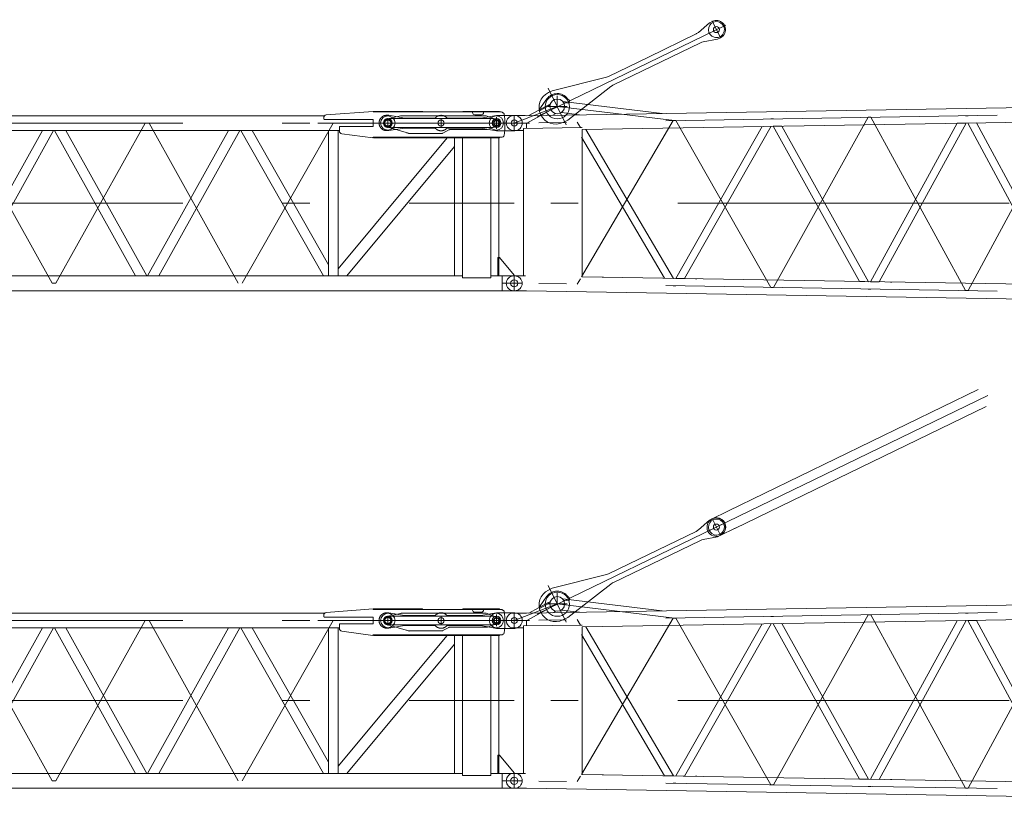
# Model space of a CAD drawing. Extents: x 8365 to 131642, y 1960 to 79602.
# Tile 22 of 121: x 39314 to 48226, y 9524 to 16630. Entities that reach past the tile are written whole.
import ezdxf

# ---------------------------------------------------------------- set-up
doc = ezdxf.new("R2010")
doc.units = 0
doc.header["$LTSCALE"] = 100
doc.header["$MEASUREMENT"] = 0
doc.linetypes.add('CENTER', pattern=[50.5, 30, -9, 2.5, -9])
doc.linetypes.add('HIDDEN', pattern=[12.6, 8.4, -4.2])
doc.layers.add('11', color=7, linetype='Continuous')

# ---------------------------------------------------------------- blocks, each defined once
blk = doc.blocks.new('*G61')
at = {"layer": '11', "color": 7, "linetype": 'Continuous', "lineweight": 9}
for p, q in [((53208.7, 11416.4), (43901.7, 11261.5)), ((44086.1, 11413.7), (44018.2, 11319.9)), ((44291.6, 11397.2), (44272.6, 11415.2)), ((44096.4, 11356.5), (43922.8, 11261.9)), ((44018.2, 11319.9), (44020.6, 11315.5)), ((44025.3, 11306.9), (44113.6, 11355)), ((44090.3, 11353.1), (44117.5, 11368)), ((44113.6, 11355), (44115.3, 11361.7)), ((44115.3, 11361.7), (44117, 11368)), ((44254.1, 11387.2), (44228.6, 11390.3)), ((44236, 11379.5), (44288.7, 11373.2)), ((44254.1, 11387.2), (45130.2, 11282)), ((44288.7, 11373.2), (44291.6, 11397.2)), ((43790.4, 11262.5), (43785.4, 11262.5)), ((43890.8, 11262.5), (43790.4, 11262.5)), ((43878.7, 11262.5), (43872.9, 11262.5)), ((43901.7, 11261.5), (43890.8, 11262.5)), ((44020.6, 11315.5), (44025.3, 11306.9)), ((44139.7, 11265.5), (44166.2, 11279.9)), ((44216.5, 11289.4), (44242, 11286.4)), ((44382.2, 11269.5), (44242, 11286.4)), ((44404.9, 11136.9), (53208.6, 11283.4)), ((43874.5, 11145.7), (44398.9, 11154.1)), ((43874.5, 11127.5), (43874.5, 11145.7)), ((43901.9, 11195), (43901.9, 11146.2)), ((44398.9, 11154.1), (44404.9, 11154.1)), ((45251.9, 9788.9), (46033.6, 11164)), ((46114.9, 11165.3), (45331.7, 9787.6)), ((46133.4, 11165.6), (46212.8, 11167)), ((46916.5, 9761.2), (46133.4, 11165.6)), ((46212.8, 11167), (46997.4, 9759.9)), ((47014.9, 9759.6), (47799.4, 11193.4)), ((47879.9, 11194.7), (47094, 9758.3)), ((47799.4, 11193.4), (47879.9, 11194.7)), ((47975.2, 11196.3), (47896.4, 11195)), ((47896.4, 11195), (48682.2, 9731.8)), ((48762.4, 9730.5), (47975.2, 11196.3)), ((43790.4, 11127.5), (43785.4, 11127.5)), ((43873.9, 11127.5), (43790.4, 11127.5)), ((43873.9, 11127.5), (43872.9, 11127.5)), ((43878.7, 11127.5), (43873.9, 11127.5)), ((43874.5, 9812.5), (43874.5, 11127.5)), ((45149.9, 9790.6), (44398.9, 11068.1)), ((44404.9, 11136.9), (44404.9, 9803)), ((44404.9, 11136.9), (44404.9, 11136.9)), ((44439.3, 11137.4), (45231.9, 9789.3)), ((43790.4, 9812.4), (43785.4, 9812.4)), ((43790.4, 9812.5), (43795.4, 9812.5)), ((43874.5, 9812.4), (43790.4, 9812.4)), ((43874.5, 9812.4), (43872.9, 9812.4)), ((43878.7, 9812.5), (43874.5, 9812.5)), ((43890.9, 9812.5), (43874.5, 9812.5)), ((43874.5, 9812.5), (43874.5, 9812.4)), ((43890.8, 9812.2), (43890.8, 9812.5)), ((43890.9, 9812.2), (43890.9, 9812.5)), ((44398.9, 9803.2), (44398.9, 9803.1)), ((53208.6, 9656.5), (44404.9, 9803)), ((44598.9, 9799.9), (44586.9, 9799.9)), ((45231.9, 9789.3), (45149.9, 9790.6)), ((45331.7, 9787.6), (45251.9, 9788.9)), ((45443.5, 9785.9), (45431.5, 9785.9)), ((46997.4, 9759.9), (46916.5, 9761.2)), ((47094, 9758.3), (47014.9, 9759.6)), ((47207.5, 9756.5), (47195.5, 9756.5)), ((43790.4, 9677.5), (43785.4, 9677.5)), ((43890.8, 9677.5), (43790.4, 9677.5)), ((43878.7, 9677.5), (43872.9, 9677.5)), ((43901.7, 9678.4), (43890.8, 9677.5)), ((53208.7, 9523.5), (43901.7, 9678.4))]:
    blk.add_line(p, q, dxfattribs=at)
at = {"layer": '11', "color": 7, "linetype": 'CENTER', "lineweight": 9}
for p, q in [((44180.4, 11345), (44180.4, 11442.3)), ((43790.4, 11195), (44180.4, 11345)), ((53211.9, 11350), (43898.5, 11195)), ((43905.4, 11195.1), (44180.4, 11345)), ((44092.4, 11345), (44268.4, 11345)), ((45242.4, 11217.3), (44180.3, 11344.9)), ((43790.4, 11261.5), (43790.4, 11128.5)), ((46124.4, 11232), (46112.4, 11232)), ((46124.4, 11232), (46136.4, 11232)), ((46136.4, 9707.9), (46994.4, 11246.5)), ((46994.4, 11246.5), (47006.4, 11246.5)), ((47006.4, 11246.7), (47018.4, 11246.7)), ((47018.4, 11246.7), (47876.4, 9678.8)), ((47876.4, 11261.2), (47888.4, 11261.2)), ((47888.4, 11261.4), (47900.4, 11261.4)), ((47900.4, 9678.6), (48758.4, 11275.8)), ((43660.4, 11195), (43745.2, 11195)), ((43718.9, 11195), (43707.2, 11195)), ((43790.4, 11195), (43718.9, 11195)), ((43901.9, 11195), (43790.4, 11195)), ((44389, 11154), (44360.4, 11202.7)), ((45230.4, 11217.3), (44399.1, 9803.1)), ((45242.4, 11217.3), (45230.4, 11217.3)), ((45254.4, 11217.5), (45242.4, 11217.5)), ((46112.4, 9707.9), (45254.4, 11217.5)), ((53320.4, 10470), (43790.4, 10470)), ((43790.4, 9678.5), (43790.4, 9811.5)), ((43862.9, 9745), (43678.9, 9745)), ((43718.9, 9745), (43707.2, 9745)), ((53211.9, 9590), (43898.5, 9745)), ((44388.9, 9785.8), (44360.4, 9737.3)), ((45242.4, 9722.6), (45230.4, 9722.6)), ((45254.4, 9722.4), (45242.4, 9722.4)), ((46124.4, 9707.9), (46112.4, 9707.9)), ((46124.4, 9707.9), (46136.4, 9707.9)), ((46994.4, 9693.4), (47006.4, 9693.4)), ((47006.4, 9693.2), (47018.4, 9693.2)), ((47876.4, 9678.8), (47888.4, 9678.8)), ((47888.4, 9678.6), (47900.4, 9678.6))]:
    blk.add_line(p, q, dxfattribs=at)
at = {"layer": '11', "color": 7, "linetype": 'Continuous', "lineweight": 9}
for points in [[(43795.4, 11127.5), (43796.3, 11127.5), (43797.2, 11127.5), (43798, 11127.5), (43798.9, 11127.5), (43799.8, 11127.5), (43800.7, 11127.5), (43801.6, 11127.5), (43802.5, 11127.5), (43803.4, 11127.5), (43804.3, 11127.5)], [(43795.4, 9812.5), (43796.3, 9812.5), (43797.2, 9812.5), (43798, 9812.5), (43798.9, 9812.5), (43799.8, 9812.5), (43800.7, 9812.5), (43801.6, 9812.5), (43802.5, 9812.5), (43803.4, 9812.5), (43804.3, 9812.5)]]:
    blk.add_lwpolyline(points, dxfattribs=at)
for centre, radius in [((44179.9, 11345), 66.5), ((43790.4, 11195), 27.5), ((43790.4, 9745), 32.5)]:
    blk.add_circle(centre, radius, dxfattribs=at)
for centre, radius, start, end in [((44179.9, 11345), 116.3, 37.15145, 143.82034), ((44179.3, 11344.8), 66.5, 31.53473, 43.36391), ((43785.4, 11195), 67.5, 90, 180), ((43785.4, 11195), 67.5, 180, -89.99741), ((43785.4, 9745), 67.5, 90, -179.98187), ((43785.4, 9745), 67.5, 180, -90)]:
    blk.add_arc(centre, radius, start, end, dxfattribs=at)
blk = doc.blocks.new('*G63')
at = {"layer": '11', "color": 7, "linetype": 'Continuous', "lineweight": 9}
for p, q in [((37790.4, 11262.5), (37785.4, 11262.5)), ((37890.8, 11262.5), (37790.4, 11262.5)), ((37899.9, 11261.5), (37890.8, 11262.5)), ((42074.3, 11261.5), (37899.9, 11261.5)), ((42065.9, 11229.1), (42065.9, 11242.8)), ((42089, 11267.8), (42512.2, 11299.8)), ((42512.2, 11299.8), (42512.2, 11294.9)), ((42512.9, 11294.9), (43672.9, 11294.9)), ((42959.2, 11299.9), (42517.9, 11299.9)), ((42517.9, 11299.9), (42517.9, 11294.9)), ((42517.9, 11294.9), (42959.2, 11294.9)), ((42646.4, 11232.1), (42692.9, 11234.6)), ((42646.4, 11227.5), (42646.4, 11232.1)), ((42692.9, 11234.6), (43602.1, 11234.6)), ((42959.2, 11294.9), (42959.2, 11299.9)), ((42959.2, 11295), (42959.2, 11297.9)), ((42959.2, 11297.9), (42962.2, 11295)), ((42959.2, 11297.8), (42959.2, 11297.9)), ((42959.2, 11296.6), (42959.2, 11297.3)), ((42959.2, 11295.5), (42960.4, 11296.7)), ((42962.2, 11295), (42959.2, 11295)), ((42960.7, 11296.4), (42959.3, 11295)), ((42959.5, 11297.6), (42959.5, 11297.2)), ((42959.9, 11295), (42961, 11296.1)), ((42960.1, 11297), (42960.1, 11296)), ((42961.1, 11295), (42961.1, 11295.5)), ((42961.3, 11295.8), (42961.3, 11295)), ((42961.9, 11295.2), (42961.9, 11295)), ((43656.5, 11300), (43325.2, 11300)), ((43325.2, 11300), (43325.2, 11295)), ((43325.2, 11295), (43656.5, 11295)), ((43413.5, 11294.9), (43413.5, 11289.8)), ((43433.5, 11269.8), (43493.5, 11269.8)), ((43513.5, 11289.8), (43513.5, 11294.9)), ((43580.1, 11237.2), (43585, 11235.9)), ((43602.1, 11234.6), (43630.3, 11224.3)), ((43656.5, 11295), (43656.5, 11300)), ((42070.9, 11229.1), (42065.9, 11229.1)), ((42512.9, 11225.5), (42071.2, 11225.5)), ((42207.9, 11122.7), (42207.9, 11160.7)), ((42210.3, 11122.6), (42210.3, 11164.5)), ((42210.3, 11164.5), (42512.9, 11164.5)), ((42512.9, 11164.5), (42512.9, 11225.5)), ((42646.4, 11157.8), (42646.4, 11162.5)), ((42693.6, 11155), (42646.4, 11157.8)), ((43596, 11155), (42693.6, 11155)), ((43577.4, 11155), (43596, 11155)), ((43630.3, 11165.7), (43604.6, 11156.2)), ((43604.6, 11156.2), (43612.5, 11159.1)), ((43630.3, 11224.3), (43630.3, 11217.5)), ((43630.3, 11224.3), (43630.3, 11217.5)), ((43630.3, 11172.5), (43630.3, 11165.7)), ((37790.4, 11127.5), (37785.4, 11127.5)), ((37890.8, 11127.5), (37790.4, 11127.5)), ((37890.8, 11127.5), (37899.9, 11128.5)), ((37984.3, 11128.5), (37895.4, 11128.5)), ((37895.4, 11128.5), (37895.4, 9811.5)), ((42205.7, 11128.5), (37899.9, 11128.5)), ((37984.3, 9811.5), (37984.3, 11128.5)), ((38028.9, 11128.5), (37984.3, 11128.5)), ((37984.3, 11128.5), (37984.3, 11026.9)), ((38778.3, 9811.5), (38028.9, 11128.5)), ((38786.1, 9811.5), (39519.6, 11128.5)), ((39621.5, 11128.5), (38887.9, 9811.5)), ((39519.6, 11128.5), (39621.5, 11128.5)), ((39730.5, 11128.5), (39628.7, 11128.5)), ((39628.7, 11128.5), (40362.2, 9811.5)), ((40464.1, 9811.5), (39730.5, 11128.5)), ((40471.3, 9811.5), (41204.8, 11128.5)), ((41306.7, 11128.5), (40573.1, 9811.5)), ((41314.4, 11128.5), (42063.8, 9811.5)), ((42108.4, 9913), (41416.8, 11128.5)), ((41766.3, 11128.5), (41716.3, 11128.5)), ((41923.8, 11128.5), (41873.8, 11128.5)), ((42081.3, 11128.5), (42031.3, 11128.5)), ((42108.4, 11117), (42108.4, 9811.5)), ((42197.3, 9811.5), (42197.3, 11128.5)), ((43184.2, 11060.6), (42197.3, 9877.5)), ((42212.9, 11128.5), (42206.9, 11128.5)), ((42511.3, 11060.8), (42229.6, 11097.9)), ((42512, 11065.8), (42511.3, 11060.8)), ((43673, 11065.6), (42512.9, 11065.6)), ((42517.9, 11060.6), (42517.9, 11065.6)), ((42517.9, 11065.6), (43656.4, 11065.6)), ((43656.4, 11060.6), (42517.9, 11060.6)), ((42839.2, 11100), (42815.1, 11106.9)), ((43013.8, 11100.5), (43113.8, 11100.5)), ((43250.3, 11060.6), (43184.2, 11060.6)), ((43250.3, 10981.3), (43250.3, 11060.6)), ((43351.9, 11060.6), (43250.3, 11060.6)), ((43250.3, 11060.6), (43250.3, 9811.5)), ((43322.6, 9793.2), (43322.6, 11060.6)), ((43322.6, 11060.6), (43577.8, 11060.6)), ((43650.3, 11060.6), (43548.7, 11060.6)), ((43577.8, 11060.6), (43577.8, 9793.2)), ((43650.3, 9811.5), (43650.3, 11060.6)), ((43656.4, 11065.6), (43656.4, 11060.6)), ((37984.3, 11026.9), (38675.9, 9811.5)), ((42274.5, 9811.5), (43250.3, 10981.3)), ((43657.3, 9977.5), (43642.3, 9977.5)), ((43642.3, 9977.5), (43642.3, 9811.5)), ((43790.4, 9817.5), (43657.3, 9977.5)), ((37790.4, 9812.5), (37785.4, 9812.5)), ((37895.4, 9812.5), (37790.4, 9812.5)), ((37890.8, 9812.5), (37890.8, 9677.5)), ((37895.4, 9811.5), (37984.3, 9811.5)), ((43251.3, 9811.5), (37899.9, 9811.5)), ((37899.9, 9811.5), (37899.9, 9678.5)), ((38367.2, 9811.5), (38355.2, 9811.5)), ((39631.1, 9811.5), (39619.1, 9811.5)), ((41316.3, 9811.5), (41304.3, 9811.5)), ((42733, 9811.5), (42721, 9811.5)), ((43250.3, 9811.5), (43322.6, 9811.5)), ((43577.8, 9811.5), (43650.3, 9811.5)), ((43642.3, 9811.5), (43680.9, 9811.5)), ((43680.9, 9811.5), (43651.3, 9811.5)), ((43680.9, 9812.5), (43790.4, 9812.5)), ((43680.9, 9811.5), (43680.9, 9812.5)), ((43680.9, 9677.5), (43680.9, 9811.5)), ((43790.4, 9812.5), (43790.4, 9817.5)), ((43790.4, 9812.5), (43795.4, 9812.5)), ((43577.8, 9793.2), (43322.6, 9793.2)), ((37790.4, 9677.5), (37785.4, 9677.5)), ((37890.8, 9677.5), (37790.4, 9677.5)), ((37899.9, 9678.5), (37890.8, 9677.5)), ((37899.9, 9678.5), (43680.9, 9678.5)), ((43680.9, 9677.5), (43790.4, 9677.5))]:
    blk.add_line(p, q, dxfattribs=at)
at = {"layer": '11', "color": 7, "linetype": 'CENTER', "lineweight": 9}
for p, q in [((37790.4, 11262.5), (37790.4, 11127.5)), ((37885.1, 11262.5), (37879.4, 11262.5)), ((42646.4, 11151), (42646.4, 11237.6)), ((43128.5, 11155.5), (43128.5, 11232.5)), ((43630.3, 11195), (43630.3, 11237.5)), ((43630.4, 11142.3), (43630.4, 11248.4)), ((37717.9, 11195), (37901.9, 11195)), ((37790.4, 11195), (43790.4, 11195)), ((37939.9, 9745), (38765, 11195)), ((38765, 11195), (38800, 11195)), ((38800, 11195), (39607.6, 9745)), ((39607.6, 11195), (39642.6, 11195)), ((39642.6, 9745), (40450.2, 11195)), ((40485.2, 11195), (41292.8, 9745)), ((41327.8, 9745), (42152.9, 11195)), ((42011.2, 11195), (43930, 11195)), ((42623.8, 11195), (42190.1, 11195)), ((43742.6, 11195), (42623.8, 11195)), ((42646.4, 11186.3), (42646.4, 11211.3)), ((42646.4, 11182.2), (42646.4, 11209.9)), ((43630.3, 11184), (43630.3, 11204.1)), ((43630.3, 11192.8), (43630.3, 11197.1)), ((43630.3, 11195), (43630.3, 11157.5)), ((43630.4, 11192.8), (43630.4, 11197.1)), ((43667.8, 11195), (43742.6, 11195)), ((37879.4, 11127.5), (37890.4, 11127.5)), ((37790.4, 10470), (43790.4, 10470)), ((37790.4, 9812.5), (37790.4, 9677.5)), ((37885.1, 9812.5), (37879.4, 9812.5)), ((43790.4, 9812.5), (43790.4, 9677.5)), ((43790.4, 9806.7), (43790.4, 9689.1)), ((37717.9, 9745), (37901.9, 9745)), ((39607.6, 9745), (39642.6, 9745)), ((43862.9, 9745), (43678.9, 9745)), ((37879.4, 9677.5), (37890.4, 9677.5))]:
    blk.add_line(p, q, dxfattribs=at)
at = {"layer": '11', "color": 7, "linetype": 'HIDDEN', "lineweight": 9}
for p, q in [((43671.2, 11295), (42510.3, 11295)), ((42512.9, 11294.9), (42517.9, 11294.9)), ((42761.4, 11258.8), (42646.4, 11233.2)), ((42646.4, 11233.2), (42646.4, 11227.9)), ((43535.9, 11260), (42767.9, 11260)), ((43630.3, 11224.3), (43535.9, 11260)), ((42077.7, 11195), (42228, 11195)), ((42210.3, 11150.7), (42210.3, 11122.6)), ((42646.6, 11162.5), (42646.6, 11156.4)), ((42646.6, 11156.4), (42832.3, 11101.9)), ((43547.3, 11135.1), (43630.3, 11165.7)), ((43630.3, 11217.5), (43630.3, 11224.3)), ((43630.3, 11165.7), (43630.3, 11172.5)), ((39726.8, 11128.5), (39632.4, 11128.5)), ((42194.1, 11128.5), (42111.6, 11128.5)), ((42517.9, 11065.6), (42512.9, 11065.6)), ((42839.2, 11100.6), (43135.7, 11100.6)), ((43145.1, 11103.7), (43198.7, 11132.7)), ((43208.3, 11135.1), (43547.3, 11135.1)), ((43496.3, 10470), (43406.3, 10470)), ((43486.3, 10470), (43416.3, 10470)), ((43416.3, 10470), (43486.3, 10470))]:
    blk.add_line(p, q, dxfattribs=at)
at = {"layer": '11', "color": 7, "linetype": 'Continuous', "lineweight": 9}
blk.add_lwpolyline([(43672.9, 11294.9), (43677.6, 11293.3), (43681.7, 11291.7), (43685.5, 11290.1), (43688.7, 11288.4), (43691.6, 11286.8), (43694, 11285.2), (43696.1, 11283.5), (43697.7, 11281.8), (43699, 11280.1), (43699.8, 11278.3)], dxfattribs=at)
at = {"layer": '11', "color": 7, "linetype": 'HIDDEN', "lineweight": 9}
blk.add_lwpolyline([(43135.7, 11100.6), (43136.7, 11100.8), (43137.6, 11101), (43138.6, 11101.2), (43139.6, 11101.4), (43140.6, 11101.7), (43141.5, 11102), (43142.5, 11102.4), (43143.4, 11102.8), (43144.3, 11103.2), (43145.1, 11103.7)], dxfattribs=at)
at = {"layer": '11', "color": 7, "linetype": 'CENTER', "lineweight": 9}
for centre, radius in [((37939.9, 11195), 35), ((42646.4, 11195), 32.5), ((43630.3, 11195), 22.5)]:
    blk.add_circle(centre, radius, dxfattribs=at)
at = {"layer": '11', "color": 7, "linetype": 'Continuous', "lineweight": 9}
for centre, radius in [((42646.4, 11195), 65), ((42646.4, 11194.9), 40), ((42646.4, 11194.9), 40), ((42646.4, 11194.9), 38), ((43628.7, 11195), 65), ((43630.4, 11195), 40), ((43630.4, 11195), 40), ((43630.4, 11195), 38), ((43128.5, 11194.6), 27.5), ((43630.4, 11194.3), 27.5), ((37790.4, 9744.2), 25.5), ((37790.4, 9744.2), 25)]:
    blk.add_circle(centre, radius, dxfattribs=at)
at = {"layer": '11', "color": 7, "linetype": 'HIDDEN', "lineweight": 9}
blk.add_circle((42646.4, 11195), 27.5, dxfattribs=at)
at = {"layer": '11', "color": 7, "linetype": 'Continuous', "lineweight": 9}
for centre, radius, start, end in [((37785.4, 11195), 67.5, 90, 180), ((42090.9, 11242.8), 25, 94.33804, 179.9978), ((43433.5, 11289.8), 20, 180, -90.02621), ((43493.5, 11289.8), 20, -90, 0.01749), ((42921.9, 11180.2), 784, -7.18536, 7.18518), ((37785.4, 11195), 67.5, 180, -90), ((42646.4, 11195), 32.5, 90, -90), ((43596, 11185), 30, -90, -73.35593), ((43596, 11185.1), 30.1, -90, -73.42239), ((43630.3, 11195), 22.5, -90, 90), ((42232.9, 11122.7), 25, 180, -97.49106), ((43673, 11095.6), 30, -90, -26.49203), ((37785.4, 9745), 67.5, 90, 180), ((43795.4, 9745), 67.5, 0, 90), ((37785.4, 9745), 67.5, 180, -90), ((43795.4, 9745), 67.5, -90, 0)]:
    blk.add_arc(centre, radius, start, end, dxfattribs=at)
at = {"layer": '11', "color": 7, "linetype": 'HIDDEN', "lineweight": 9}
for centre, radius, start, end in [((42768, 11239.9), 20.1, 90, 109.13646), ((42646.6, 11195.2), 32.7, 90.38233, -90.00244), ((43630.3, 11195), 22.5, -90, 90), ((42839.2, 11120.7), 20, -109.99475, -89.99823), ((43208.3, 11115.1), 20, 90, 118.40984)]:
    blk.add_arc(centre, radius, start, end, dxfattribs=at)
blk = doc.blocks.new('*G67')
at = {"layer": '11', "color": 7, "linetype": 'HIDDEN', "lineweight": 9}
for p, q in [((42635.8, 11264.9), (42656.4, 11264.9)), ((42656.4, 11264.9), (42798, 11239.8)), ((42798, 11239.8), (43075, 11239.8)), ((43182.1, 11239.6), (43488.5, 11239.6)), ((43488.5, 11239.6), (43630.5, 11264.3)), ((43630.5, 11264.3), (43701.5, 11264.3)), ((42797.9, 11149.8), (42656.4, 11126.2)), ((43074.9, 11149.6), (42797.9, 11149.6)), ((43488.5, 11149.4), (43182.1, 11149.4)), ((43630.4, 11124.2), (43488.5, 11149.4)), ((42656.4, 11126.2), (42636.4, 11126.2)), ((43704, 11124.2), (43630.4, 11124.2))]:
    blk.add_line(p, q, dxfattribs=at)
at = {"layer": '11', "color": 7, "linetype": 'Continuous', "lineweight": 9}
for p, q in [((43701.5, 11264.3), (43795.4, 11264.3)), ((43795.4, 11124.1), (43704, 11124.1))]:
    blk.add_line(p, q, dxfattribs=at)
at = {"layer": '11', "color": 7, "linetype": 'CENTER', "lineweight": 9}
for p, q in [((43790.4, 11256.6), (43790.4, 11139)), ((43790.4, 11142), (43790.4, 11250.2))]:
    blk.add_line(p, q, dxfattribs=at)
at = {"layer": '11', "color": 7, "linetype": 'HIDDEN', "lineweight": 9}
for centre, radius, start, end in [((42635.8, 11195.5), 69.3, 90, -89.52087), ((43128.5, 11194.6), 70, 40.00082, 139.81624), ((43128.5, 11194.6), 70, -140.01358, -40.17761)]:
    blk.add_arc(centre, radius, start, end, dxfattribs=at)
at = {"layer": '11', "color": 7, "linetype": 'Continuous', "lineweight": 9}
blk.add_arc((43792.8, 11194.2), 70.1, -87.93555, 87.8656, dxfattribs=at)
blk = doc.blocks.new('*G66')
at = {"layer": '11', "color": 7, "linetype": 'CENTER', "lineweight": 9}
for p, q in [((42646.4, 11151), (42646.4, 11237.6)), ((43128.5, 11155.5), (43128.5, 11232.5)), ((43630.3, 11195), (43630.3, 11237.5)), ((43630.4, 11142.3), (43630.4, 11248.4)), ((42438.3, 11195), (43790.4, 11195)), ((42438.3, 11195), (43930, 11195)), ((43742.6, 11195), (42623.8, 11195)), ((42646.4, 11186.3), (42646.4, 11211.3)), ((42646.4, 11182.2), (42646.4, 11209.9)), ((43630.3, 11184), (43630.3, 11204.1)), ((43630.3, 11192.8), (43630.3, 11197.1)), ((43630.3, 11195), (43630.3, 11157.5)), ((43630.4, 11192.8), (43630.4, 11197.1))]:
    blk.add_line(p, q, dxfattribs=at)
at = {"layer": '11', "color": 7, "linetype": 'Continuous', "lineweight": 9}
blk.add_circle((43128.5, 11194.6), 27.5, dxfattribs=at)
at = {"layer": '11', "color": 7, "linetype": 'CENTER', "lineweight": 9}
blk.add_circle((43630.3, 11195), 22.5, dxfattribs=at)
at = {"layer": '11', "color": 7, "linetype": 'Continuous', "lineweight": 9}
blk.add_arc((43630.3, 11195), 22.5, -90, 90, dxfattribs=at)
at = {"layer": '11', "color": 7, "linetype": 'HIDDEN', "lineweight": 9}
blk.add_arc((43630.3, 11195), 22.5, -90, 90, dxfattribs=at)
at = {"color": 7, "linetype": 'Continuous', "lineweight": 9}
blk.add_blockref('*G67', (0, 0), dxfattribs=at)
blk = doc.blocks.new('*G68')
at = {"layer": '11', "color": 7, "linetype": 'Continuous', "lineweight": 9}
for p, q in [((53208.7, 15916.4), (43901.7, 15761.5)), ((44086.1, 15913.7), (44018.2, 15819.9)), ((44090.3, 15853.1), (44117.5, 15868)), ((44115.3, 15861.7), (44117, 15868)), ((44254.1, 15887.2), (44228.6, 15890.3)), ((44236, 15879.5), (44288.7, 15873.2)), ((44254.1, 15887.2), (45130.2, 15782)), ((44291.6, 15897.2), (44272.6, 15915.2)), ((44288.7, 15873.2), (44291.6, 15897.2)), ((44096.4, 15856.5), (43922.8, 15761.9)), ((44018.2, 15819.9), (44020.6, 15815.5)), ((44020.6, 15815.5), (44025.3, 15806.9)), ((44025.3, 15806.9), (44113.6, 15855)), ((44113.6, 15855), (44115.3, 15861.7)), ((44139.7, 15765.5), (44166.2, 15779.9)), ((44216.5, 15789.4), (44242, 15786.4)), ((44382.2, 15769.5), (44242, 15786.4)), ((44404.9, 15636.9), (53208.6, 15783.4)), ((43790.4, 15762.5), (43785.4, 15762.5)), ((43890.8, 15762.5), (43790.4, 15762.5)), ((43878.7, 15762.5), (43872.9, 15762.5)), ((43901.7, 15761.5), (43890.8, 15762.5)), ((43901.9, 15695), (43901.9, 15646.2)), ((47014.9, 14259.6), (47799.4, 15693.4)), ((47879.9, 15694.7), (47094, 14258.3)), ((47799.4, 15693.4), (47879.9, 15694.7)), ((47975.2, 15696.3), (47896.4, 15695)), ((47896.4, 15695), (48682.2, 14231.8)), ((48762.4, 14230.5), (47975.2, 15696.3)), ((43790.4, 15627.5), (43785.4, 15627.5)), ((43873.9, 15627.5), (43790.4, 15627.5)), ((43873.9, 15627.5), (43872.9, 15627.5)), ((43878.7, 15627.5), (43873.9, 15627.5)), ((43874.5, 15645.7), (44398.9, 15654.1)), ((43874.5, 15627.5), (43874.5, 15645.7)), ((43874.5, 14312.5), (43874.5, 15627.5)), ((44398.9, 15654.1), (44404.9, 15654.1)), ((44404.9, 15636.9), (44404.9, 14303)), ((44404.9, 15636.9), (44404.9, 15636.9)), ((44439.3, 15637.4), (45231.9, 14289.3)), ((45251.9, 14288.9), (46033.6, 15664)), ((46114.9, 15665.3), (45331.7, 14287.6)), ((46133.4, 15665.6), (46212.8, 15667)), ((46916.5, 14261.2), (46133.4, 15665.6)), ((46212.8, 15667), (46997.4, 14259.9)), ((45149.9, 14290.6), (44398.9, 15568.1)), ((43790.4, 14312.4), (43785.4, 14312.4)), ((43790.4, 14312.5), (43795.4, 14312.5)), ((43874.5, 14312.4), (43790.4, 14312.4)), ((43874.5, 14312.4), (43872.9, 14312.4)), ((43878.7, 14312.5), (43874.5, 14312.5)), ((43890.9, 14312.5), (43874.5, 14312.5)), ((43874.5, 14312.5), (43874.5, 14312.4)), ((43890.8, 14312.2), (43890.8, 14312.5)), ((43890.9, 14312.2), (43890.9, 14312.5)), ((44398.9, 14303.2), (44398.9, 14303.1)), ((53208.6, 14156.5), (44404.9, 14303)), ((44598.9, 14299.9), (44586.9, 14299.9)), ((45231.9, 14289.3), (45149.9, 14290.6)), ((45331.7, 14287.6), (45251.9, 14288.9)), ((45443.5, 14285.9), (45431.5, 14285.9)), ((46997.4, 14259.9), (46916.5, 14261.2)), ((47094, 14258.3), (47014.9, 14259.6)), ((43790.4, 14177.5), (43785.4, 14177.5)), ((43890.8, 14177.5), (43790.4, 14177.5)), ((43878.7, 14177.5), (43872.9, 14177.5)), ((43901.7, 14178.4), (43890.8, 14177.5)), ((53208.7, 14023.5), (43901.7, 14178.4)), ((47207.5, 14256.5), (47195.5, 14256.5))]:
    blk.add_line(p, q, dxfattribs=at)
at = {"layer": '11', "color": 7, "linetype": 'CENTER', "lineweight": 9}
for p, q in [((44180.4, 15845), (44180.4, 15942.3)), ((43790.4, 15695), (44180.4, 15845)), ((53211.9, 15850), (43898.5, 15695)), ((43905.4, 15695.1), (44180.4, 15845)), ((44092.4, 15845), (44268.4, 15845)), ((45242.4, 15717.3), (44180.3, 15844.9)), ((47900.4, 14178.6), (48758.4, 15775.8)), ((43660.4, 15695), (43745.2, 15695)), ((43718.9, 15695), (43707.2, 15695)), ((43790.4, 15695), (43718.9, 15695)), ((43790.4, 15761.5), (43790.4, 15628.5)), ((43901.9, 15695), (43790.4, 15695)), ((44389, 15654), (44360.4, 15702.7)), ((45230.4, 15717.3), (44399.1, 14303.1)), ((45242.4, 15717.3), (45230.4, 15717.3)), ((45254.4, 15717.5), (45242.4, 15717.5)), ((46112.4, 14207.9), (45254.4, 15717.5)), ((46124.4, 15732), (46112.4, 15732)), ((46124.4, 15732), (46136.4, 15732)), ((46136.4, 14207.9), (46994.4, 15746.5)), ((46994.4, 15746.5), (47006.4, 15746.5)), ((47006.4, 15746.7), (47018.4, 15746.7)), ((47018.4, 15746.7), (47876.4, 14178.8)), ((47876.4, 15761.2), (47888.4, 15761.2)), ((47888.4, 15761.4), (47900.4, 15761.4)), ((53320.4, 14970), (43790.4, 14970)), ((43790.4, 14178.5), (43790.4, 14311.5)), ((44388.9, 14285.8), (44360.4, 14237.3)), ((43862.9, 14245), (43678.9, 14245)), ((43718.9, 14245), (43707.2, 14245)), ((53211.9, 14090), (43898.5, 14245)), ((45242.4, 14222.6), (45230.4, 14222.6)), ((45254.4, 14222.4), (45242.4, 14222.4)), ((46124.4, 14207.9), (46112.4, 14207.9)), ((46124.4, 14207.9), (46136.4, 14207.9)), ((46994.4, 14193.4), (47006.4, 14193.4)), ((47006.4, 14193.2), (47018.4, 14193.2)), ((47876.4, 14178.8), (47888.4, 14178.8)), ((47888.4, 14178.6), (47900.4, 14178.6))]:
    blk.add_line(p, q, dxfattribs=at)
at = {"layer": '11', "color": 7, "linetype": 'Continuous', "lineweight": 9}
for points in [[(43795.4, 15627.5), (43796.3, 15627.5), (43797.2, 15627.5), (43798, 15627.5), (43798.9, 15627.5), (43799.8, 15627.5), (43800.7, 15627.5), (43801.6, 15627.5), (43802.5, 15627.5), (43803.4, 15627.5), (43804.3, 15627.5)], [(43795.4, 14312.5), (43796.3, 14312.5), (43797.2, 14312.5), (43798, 14312.5), (43798.9, 14312.5), (43799.8, 14312.5), (43800.7, 14312.5), (43801.6, 14312.5), (43802.5, 14312.5), (43803.4, 14312.5), (43804.3, 14312.5)]]:
    blk.add_lwpolyline(points, dxfattribs=at)
for centre, radius in [((44179.9, 15845), 66.5), ((43790.4, 15695), 27.5), ((43790.4, 14245), 32.5)]:
    blk.add_circle(centre, radius, dxfattribs=at)
for centre, radius, start, end in [((44179.9, 15845), 116.3, 37.15145, 143.82034), ((44179.3, 15844.8), 66.5, 31.53473, 43.36391), ((43785.4, 15695), 67.5, 90, 180), ((43785.4, 15695), 67.5, 180, -89.99741), ((43785.4, 14245), 67.5, 90, -179.98187), ((43785.4, 14245), 67.5, 180, -90)]:
    blk.add_arc(centre, radius, start, end, dxfattribs=at)
blk = doc.blocks.new('*G76')
at = {"layer": '11', "color": 7, "linetype": 'Continuous', "lineweight": 9}
for p, q in [((42089, 15767.8), (42512.2, 15799.8)), ((42512.2, 15799.8), (42512.2, 15794.9)), ((42512.9, 15794.9), (43672.9, 15794.9)), ((42959.2, 15799.9), (42517.9, 15799.9)), ((42517.9, 15799.9), (42517.9, 15794.9)), ((42517.9, 15794.9), (42959.2, 15794.9)), ((42959.2, 15794.9), (42959.2, 15799.9)), ((42959.2, 15795), (42959.2, 15797.9)), ((42959.2, 15797.9), (42962.2, 15795)), ((42959.2, 15797.8), (42959.2, 15797.9)), ((42959.2, 15796.6), (42959.2, 15797.3)), ((42959.2, 15795.5), (42960.4, 15796.7)), ((42962.2, 15795), (42959.2, 15795)), ((42960.7, 15796.4), (42959.3, 15795)), ((42959.5, 15797.6), (42959.5, 15797.2)), ((42959.9, 15795), (42961, 15796.1)), ((42960.1, 15797), (42960.1, 15796)), ((42961.1, 15795), (42961.1, 15795.5)), ((42961.3, 15795.8), (42961.3, 15795)), ((42961.9, 15795.2), (42961.9, 15795)), ((43656.5, 15800), (43325.2, 15800)), ((43325.2, 15800), (43325.2, 15795)), ((43325.2, 15795), (43656.5, 15795)), ((43413.5, 15794.9), (43413.5, 15789.8)), ((43513.5, 15789.8), (43513.5, 15794.9)), ((43656.5, 15795), (43656.5, 15800)), ((37790.4, 15762.5), (37785.4, 15762.5)), ((37890.8, 15762.5), (37790.4, 15762.5)), ((37899.9, 15761.5), (37890.8, 15762.5)), ((42074.3, 15761.5), (37899.9, 15761.5)), ((42065.9, 15729.1), (42065.9, 15742.8)), ((42070.9, 15729.1), (42065.9, 15729.1)), ((42512.9, 15725.5), (42071.2, 15725.5)), ((42512.9, 15664.5), (42512.9, 15725.5)), ((42646.4, 15732.1), (42692.9, 15734.6)), ((42646.4, 15727.5), (42646.4, 15732.1)), ((42692.9, 15734.6), (43602.1, 15734.6)), ((43433.5, 15769.8), (43493.5, 15769.8)), ((43580.1, 15737.2), (43585, 15735.9)), ((43602.1, 15734.6), (43630.3, 15724.3)), ((43630.3, 15724.3), (43630.3, 15717.5)), ((43630.3, 15724.3), (43630.3, 15717.5)), ((37790.4, 15627.5), (37785.4, 15627.5)), ((37890.8, 15627.5), (37790.4, 15627.5)), ((37890.8, 15627.5), (37899.9, 15628.5)), ((37984.3, 15628.5), (37895.4, 15628.5)), ((37895.4, 15628.5), (37895.4, 14311.5)), ((42205.7, 15628.5), (37899.9, 15628.5)), ((37984.3, 14311.5), (37984.3, 15628.5)), ((38028.9, 15628.5), (37984.3, 15628.5)), ((37984.3, 15628.5), (37984.3, 15526.9)), ((38778.3, 14311.5), (38028.9, 15628.5)), ((38786.1, 14311.5), (39519.6, 15628.5)), ((39621.5, 15628.5), (38887.9, 14311.5)), ((39519.6, 15628.5), (39621.5, 15628.5)), ((39730.5, 15628.5), (39628.7, 15628.5)), ((39628.7, 15628.5), (40362.2, 14311.5)), ((40464.1, 14311.5), (39730.5, 15628.5)), ((40471.3, 14311.5), (41204.8, 15628.5)), ((41306.7, 15628.5), (40573.1, 14311.5)), ((41314.4, 15628.5), (42063.8, 14311.5)), ((42108.4, 14413), (41416.8, 15628.5)), ((41766.3, 15628.5), (41716.3, 15628.5)), ((41923.8, 15628.5), (41873.8, 15628.5)), ((42081.3, 15628.5), (42031.3, 15628.5)), ((42108.4, 15617), (42108.4, 14311.5)), ((42197.3, 14311.5), (42197.3, 15628.5)), ((42212.9, 15628.5), (42206.9, 15628.5)), ((42207.9, 15622.7), (42207.9, 15660.7)), ((42210.3, 15622.6), (42210.3, 15664.5)), ((42210.3, 15664.5), (42512.9, 15664.5)), ((42511.3, 15560.8), (42229.6, 15597.9)), ((42646.4, 15657.8), (42646.4, 15662.5)), ((42693.6, 15655), (42646.4, 15657.8)), ((43596, 15655), (42693.6, 15655)), ((42839.2, 15600), (42815.1, 15606.9)), ((43013.8, 15600.5), (43113.8, 15600.5)), ((43577.4, 15655), (43596, 15655)), ((43630.3, 15665.7), (43604.6, 15656.2)), ((43604.6, 15656.2), (43612.5, 15659.1)), ((43630.3, 15672.5), (43630.3, 15665.7)), ((37984.3, 15526.9), (38675.9, 14311.5)), ((43184.2, 15560.6), (42197.3, 14377.5)), ((42512, 15565.8), (42511.3, 15560.8)), ((43673, 15565.6), (42512.9, 15565.6)), ((42517.9, 15560.6), (42517.9, 15565.6)), ((42517.9, 15565.6), (43656.4, 15565.6)), ((43656.4, 15560.6), (42517.9, 15560.6)), ((43250.3, 15560.6), (43184.2, 15560.6)), ((43250.3, 15481.3), (43250.3, 15560.6)), ((43351.9, 15560.6), (43250.3, 15560.6)), ((43250.3, 15560.6), (43250.3, 14311.5)), ((43322.6, 14293.2), (43322.6, 15560.6)), ((43322.6, 15560.6), (43577.8, 15560.6)), ((43650.3, 15560.6), (43548.7, 15560.6)), ((43577.8, 15560.6), (43577.8, 14293.2)), ((43650.3, 14311.5), (43650.3, 15560.6)), ((43656.4, 15565.6), (43656.4, 15560.6)), ((42274.5, 14311.5), (43250.3, 15481.3)), ((43657.3, 14477.5), (43642.3, 14477.5)), ((43642.3, 14477.5), (43642.3, 14311.5)), ((43790.4, 14317.5), (43657.3, 14477.5)), ((37790.4, 14312.5), (37785.4, 14312.5)), ((37895.4, 14312.5), (37790.4, 14312.5)), ((37890.8, 14312.5), (37890.8, 14177.5)), ((37895.4, 14311.5), (37984.3, 14311.5)), ((43251.3, 14311.5), (37899.9, 14311.5)), ((37899.9, 14311.5), (37899.9, 14178.5)), ((38367.2, 14311.5), (38355.2, 14311.5)), ((39631.1, 14311.5), (39619.1, 14311.5)), ((41316.3, 14311.5), (41304.3, 14311.5)), ((42733, 14311.5), (42721, 14311.5)), ((43250.3, 14311.5), (43322.6, 14311.5)), ((43577.8, 14293.2), (43322.6, 14293.2)), ((43577.8, 14311.5), (43650.3, 14311.5)), ((43642.3, 14311.5), (43680.9, 14311.5)), ((43680.9, 14311.5), (43651.3, 14311.5)), ((43680.9, 14312.5), (43790.4, 14312.5)), ((43680.9, 14311.5), (43680.9, 14312.5)), ((43680.9, 14177.5), (43680.9, 14311.5)), ((43790.4, 14312.5), (43790.4, 14317.5)), ((43790.4, 14312.5), (43795.4, 14312.5)), ((37790.4, 14177.5), (37785.4, 14177.5)), ((37890.8, 14177.5), (37790.4, 14177.5)), ((37899.9, 14178.5), (37890.8, 14177.5)), ((37899.9, 14178.5), (43680.9, 14178.5)), ((43680.9, 14177.5), (43790.4, 14177.5))]:
    blk.add_line(p, q, dxfattribs=at)
at = {"layer": '11', "color": 7, "linetype": 'HIDDEN', "lineweight": 9}
for p, q in [((43671.2, 15795), (42510.3, 15795)), ((42512.9, 15794.9), (42517.9, 15794.9)), ((42077.7, 15695), (42228, 15695)), ((42761.4, 15758.8), (42646.4, 15733.2)), ((42646.4, 15733.2), (42646.4, 15727.9)), ((43535.9, 15760), (42767.9, 15760)), ((43630.3, 15724.3), (43535.9, 15760)), ((43630.3, 15717.5), (43630.3, 15724.3)), ((39726.8, 15628.5), (39632.4, 15628.5)), ((42194.1, 15628.5), (42111.6, 15628.5)), ((42210.3, 15650.7), (42210.3, 15622.6)), ((42646.6, 15662.5), (42646.6, 15656.4)), ((42646.6, 15656.4), (42832.3, 15601.9)), ((42839.2, 15600.6), (43135.7, 15600.6)), ((43145.1, 15603.7), (43198.7, 15632.7)), ((43208.3, 15635.1), (43547.3, 15635.1)), ((43547.3, 15635.1), (43630.3, 15665.7)), ((43630.3, 15665.7), (43630.3, 15672.5)), ((42517.9, 15565.6), (42512.9, 15565.6)), ((43496.3, 14970), (43406.3, 14970)), ((43486.3, 14970), (43416.3, 14970)), ((43416.3, 14970), (43486.3, 14970))]:
    blk.add_line(p, q, dxfattribs=at)
at = {"layer": '11', "color": 7, "linetype": 'CENTER', "lineweight": 9}
for p, q in [((37717.9, 15695), (37901.9, 15695)), ((37790.4, 15762.5), (37790.4, 15627.5)), ((37790.4, 15695), (43790.4, 15695)), ((37885.1, 15762.5), (37879.4, 15762.5)), ((37939.9, 14245), (38765, 15695)), ((38765, 15695), (38800, 15695)), ((38800, 15695), (39607.6, 14245)), ((39607.6, 15695), (39642.6, 15695)), ((39642.6, 14245), (40450.2, 15695)), ((40485.2, 15695), (41292.8, 14245)), ((41327.8, 14245), (42152.9, 15695)), ((42011.2, 15695), (43930, 15695)), ((42623.8, 15695), (42190.1, 15695)), ((43742.6, 15695), (42623.8, 15695)), ((42646.4, 15651), (42646.4, 15737.6)), ((42646.4, 15686.3), (42646.4, 15711.3)), ((42646.4, 15682.2), (42646.4, 15709.9)), ((43128.5, 15655.5), (43128.5, 15732.5)), ((43630.3, 15695), (43630.3, 15737.5)), ((43630.3, 15684), (43630.3, 15704.1)), ((43630.3, 15692.8), (43630.3, 15697.1)), ((43630.3, 15695), (43630.3, 15657.5)), ((43630.4, 15642.3), (43630.4, 15748.4)), ((43630.4, 15692.8), (43630.4, 15697.1)), ((43667.8, 15695), (43742.6, 15695)), ((37879.4, 15627.5), (37890.4, 15627.5)), ((37790.4, 14970), (43790.4, 14970)), ((37790.4, 14312.5), (37790.4, 14177.5)), ((37885.1, 14312.5), (37879.4, 14312.5)), ((43790.4, 14312.5), (43790.4, 14177.5)), ((43790.4, 14306.7), (43790.4, 14189.1)), ((37717.9, 14245), (37901.9, 14245)), ((37879.4, 14177.5), (37890.4, 14177.5)), ((39607.6, 14245), (39642.6, 14245)), ((43862.9, 14245), (43678.9, 14245))]:
    blk.add_line(p, q, dxfattribs=at)
at = {"layer": '11', "color": 7, "linetype": 'Continuous', "lineweight": 9}
blk.add_lwpolyline([(43672.9, 15794.9), (43677.6, 15793.3), (43681.7, 15791.7), (43685.5, 15790.1), (43688.7, 15788.4), (43691.6, 15786.8), (43694, 15785.2), (43696.1, 15783.5), (43697.7, 15781.8), (43699, 15780.1), (43699.8, 15778.3)], dxfattribs=at)
at = {"layer": '11', "color": 7, "linetype": 'HIDDEN', "lineweight": 9}
blk.add_lwpolyline([(43135.7, 15600.6), (43136.7, 15600.8), (43137.6, 15601), (43138.6, 15601.2), (43139.6, 15601.4), (43140.6, 15601.7), (43141.5, 15602), (43142.5, 15602.4), (43143.4, 15602.8), (43144.3, 15603.2), (43145.1, 15603.7)], dxfattribs=at)
at = {"layer": '11', "color": 7, "linetype": 'CENTER', "lineweight": 9}
for centre, radius in [((37939.9, 15695), 35), ((42646.4, 15695), 32.5), ((43630.3, 15695), 22.5)]:
    blk.add_circle(centre, radius, dxfattribs=at)
at = {"layer": '11', "color": 7, "linetype": 'Continuous', "lineweight": 9}
for centre, radius in [((42646.4, 15695), 65), ((42646.4, 15694.9), 40), ((42646.4, 15694.9), 40), ((42646.4, 15694.9), 38), ((43128.5, 15694.6), 27.5), ((43628.7, 15695), 65), ((43630.4, 15695), 40), ((43630.4, 15695), 40), ((43630.4, 15695), 38), ((43630.4, 15694.3), 27.5), ((37790.4, 14244.2), 25.5), ((37790.4, 14244.2), 25)]:
    blk.add_circle(centre, radius, dxfattribs=at)
at = {"layer": '11', "color": 7, "linetype": 'HIDDEN', "lineweight": 9}
blk.add_circle((42646.4, 15695), 27.5, dxfattribs=at)
at = {"layer": '11', "color": 7, "linetype": 'Continuous', "lineweight": 9}
for centre, radius, start, end in [((43433.5, 15789.8), 20, 180, -90.02621), ((43493.5, 15789.8), 20, -90, 0.01749), ((42921.9, 15680.2), 784, -7.18536, 7.18518), ((37785.4, 15695), 67.5, 90, 180), ((37785.4, 15695), 67.5, 180, -90), ((42090.9, 15742.8), 25, 94.33804, 179.9978), ((42646.4, 15695), 32.5, 90, -90), ((43630.3, 15695), 22.5, -90, 90), ((42232.9, 15622.7), 25, 180, -97.49106), ((43596, 15685), 30, -90, -73.35593), ((43596, 15685.1), 30.1, -90, -73.42239), ((43673, 15595.6), 30, -90, -26.49203), ((37785.4, 14245), 67.5, 90, 180), ((43795.4, 14245), 67.5, 0, 90), ((37785.4, 14245), 67.5, 180, -90), ((43795.4, 14245), 67.5, -90, 0)]:
    blk.add_arc(centre, radius, start, end, dxfattribs=at)
at = {"layer": '11', "color": 7, "linetype": 'HIDDEN', "lineweight": 9}
for centre, radius, start, end in [((42646.6, 15695.2), 32.7, 90.38233, -90.00244), ((42768, 15739.9), 20.1, 90, 109.13646), ((43630.3, 15695), 22.5, -90, 90), ((42839.2, 15620.7), 20, -109.99475, -89.99823), ((43208.3, 15615.1), 20, 90, 118.40984)]:
    blk.add_arc(centre, radius, start, end, dxfattribs=at)
blk = doc.blocks.new('*G80')
at = {"layer": '11', "color": 7, "linetype": 'HIDDEN', "lineweight": 9}
for p, q in [((42635.8, 15764.9), (42656.4, 15764.9)), ((42656.4, 15764.9), (42798, 15739.8)), ((42798, 15739.8), (43075, 15739.8)), ((43182.1, 15739.6), (43488.5, 15739.6)), ((43488.5, 15739.6), (43630.5, 15764.3)), ((43630.5, 15764.3), (43701.5, 15764.3)), ((42656.4, 15626.2), (42636.4, 15626.2)), ((42797.9, 15649.8), (42656.4, 15626.2)), ((43074.9, 15649.6), (42797.9, 15649.6)), ((43488.5, 15649.4), (43182.1, 15649.4)), ((43630.4, 15624.2), (43488.5, 15649.4)), ((43704, 15624.2), (43630.4, 15624.2))]:
    blk.add_line(p, q, dxfattribs=at)
at = {"layer": '11', "color": 7, "linetype": 'Continuous', "lineweight": 9}
for p, q in [((43701.5, 15764.3), (43795.4, 15764.3)), ((43795.4, 15624.1), (43704, 15624.1))]:
    blk.add_line(p, q, dxfattribs=at)
at = {"layer": '11', "color": 7, "linetype": 'CENTER', "lineweight": 9}
for p, q in [((43790.4, 15756.6), (43790.4, 15639)), ((43790.4, 15642), (43790.4, 15750.2))]:
    blk.add_line(p, q, dxfattribs=at)
at = {"layer": '11', "color": 7, "linetype": 'HIDDEN', "lineweight": 9}
for centre, radius, start, end in [((42635.8, 15695.5), 69.3, 90, -89.52087), ((43128.5, 15694.6), 70, 40.00082, 139.81624), ((43128.5, 15694.6), 70, -140.01358, -40.17761)]:
    blk.add_arc(centre, radius, start, end, dxfattribs=at)
at = {"layer": '11', "color": 7, "linetype": 'Continuous', "lineweight": 9}
blk.add_arc((43792.8, 15694.2), 70.1, -87.93555, 87.8656, dxfattribs=at)
blk = doc.blocks.new('*G79')
at = {"layer": '11', "color": 7, "linetype": 'CENTER', "lineweight": 9}
for p, q in [((42438.3, 15695), (43790.4, 15695)), ((42438.3, 15695), (43930, 15695)), ((43742.6, 15695), (42623.8, 15695)), ((42646.4, 15651), (42646.4, 15737.6)), ((42646.4, 15686.3), (42646.4, 15711.3)), ((42646.4, 15682.2), (42646.4, 15709.9)), ((43128.5, 15655.5), (43128.5, 15732.5)), ((43630.3, 15695), (43630.3, 15737.5)), ((43630.3, 15684), (43630.3, 15704.1)), ((43630.3, 15692.8), (43630.3, 15697.1)), ((43630.3, 15695), (43630.3, 15657.5)), ((43630.4, 15642.3), (43630.4, 15748.4)), ((43630.4, 15692.8), (43630.4, 15697.1))]:
    blk.add_line(p, q, dxfattribs=at)
at = {"layer": '11', "color": 7, "linetype": 'Continuous', "lineweight": 9}
blk.add_circle((43128.5, 15694.6), 27.5, dxfattribs=at)
at = {"layer": '11', "color": 7, "linetype": 'CENTER', "lineweight": 9}
blk.add_circle((43630.3, 15695), 22.5, dxfattribs=at)
at = {"layer": '11', "color": 7, "linetype": 'Continuous', "lineweight": 9}
blk.add_arc((43630.3, 15695), 22.5, -90, 90, dxfattribs=at)
at = {"layer": '11', "color": 7, "linetype": 'HIDDEN', "lineweight": 9}
blk.add_arc((43630.3, 15695), 22.5, -90, 90, dxfattribs=at)
at = {"color": 7, "linetype": 'Continuous', "lineweight": 9}
blk.add_blockref('*G80', (0, 0), dxfattribs=at)
blk = doc.blocks.new('*G151')
at = {"layer": '11', "color": 7, "linetype": 'Continuous', "lineweight": 9}
for p, q in [((44000.8, 15755.2), (45704.8, 16581.4)), ((45557.2, 16601.5), (45457.6, 16515.3)), ((45584.2, 16614.6), (45557.2, 16601.5)), ((45582, 16619.1), (45656.2, 16466.1)), ((45435.8, 16501), (45004.5, 16291.9)), ((44683.7, 16035.9), (45475, 16420)), ((45499.8, 16428.2), (45629.2, 16453)), ((45629.2, 16453), (45656.2, 16466.1)), ((45004.5, 16291.9), (44644.3, 16117.2)), ((44624.7, 16110.1), (44134.8, 15986.8)), ((44098.2, 16011.5), (44259.4, 15679.2)), ((44134.8, 15986.8), (44099.6, 15969.8)), ((44275.5, 15721.7), (44665.8, 16025.2)), ((44665.8, 16025.2), (44679.9, 16034.4)), ((44679.9, 16034.4), (44683.7, 16035.9)), ((44230.5, 15699.8), (44275.5, 15721.7))]:
    blk.add_line(p, q, dxfattribs=at)
for centre, radius in [((45620.2, 16540.4), 27.5), ((44180.3, 15842.3), 109.5)]:
    blk.add_circle(centre, radius, dxfattribs=at)
for centre, radius, start, end in [((45620.3, 16540.2), 72.4, -30.63067, -106.52728), ((45620.2, 16540.4), 82.5, -22.492, 115.86707), ((45392.2, 16590.9), 100, -64.13741, -49.13332), ((45620.3, 16540.2), 72.4, -106.52459, -30.62801), ((45620.3, 16540.2), 82.4, -64.13876, -22.42553), ((45518.7, 16330), 100, 100.87122, 115.868), ((44600.7, 16207.1), 99.9, -76.13433, -64.1264), ((44165, 15834.8), 150, 115.86534, -64.13583)]:
    blk.add_arc(centre, radius, start, end, dxfattribs=at)
blk = doc.blocks.new('*G152')
at = {"layer": '11', "color": 7, "linetype": 'Continuous', "lineweight": 9}
for p, q in [((44000.9, 11255.2), (45704.9, 12081.4)), ((45557.2, 12101.5), (45457.6, 12015.3)), ((45584.2, 12114.6), (45557.2, 12101.5)), ((45582.1, 12119.1), (45656.2, 11966.1)), ((45435.8, 12001), (45004.6, 11791.9)), ((45499.9, 11928.2), (45629.2, 11953.1)), ((45629.2, 11953.1), (45656.2, 11966.1)), ((44683.8, 11535.9), (45475.1, 11920)), ((45004.6, 11791.9), (44644.4, 11617.2)), ((44624.7, 11610.1), (44134.8, 11486.9)), ((44098.3, 11511.6), (44259.4, 11179.2)), ((44275.5, 11221.7), (44665.9, 11525.2)), ((44665.9, 11525.2), (44680, 11534.4)), ((44680, 11534.4), (44683.8, 11535.9)), ((44134.8, 11486.9), (44099.6, 11469.8)), ((44230.5, 11199.9), (44275.5, 11221.7))]:
    blk.add_line(p, q, dxfattribs=at)
for centre, radius in [((45620.2, 12040.4), 27.5), ((44180.3, 11342.3), 109.5)]:
    blk.add_circle(centre, radius, dxfattribs=at)
for centre, radius, start, end in [((45620.2, 12040.4), 82.5, -22.492, 115.86707), ((45620.3, 12040.2), 72.4, -30.63067, -106.52728), ((45392.2, 12090.9), 100, -64.13741, -49.13332), ((45620.3, 12040.2), 72.4, -106.52459, -30.62801), ((45620.3, 12040.2), 82.4, -64.13876, -22.42553), ((45518.7, 11830), 100, 100.87122, 115.868), ((44600.8, 11707.2), 99.9, -76.13433, -64.1264), ((44165.1, 11334.8), 150, 115.86534, -64.13583)]:
    blk.add_arc(centre, radius, start, end, dxfattribs=at)
blk = doc.blocks.new('*G153')
at = {"layer": '11', "color": 7, "linetype": 'Continuous', "lineweight": 9}
for p, q in [((45728.5, 12186.4), (47990.4, 13283.2)), ((45786.3, 12027.4), (48060.8, 13130.4)), ((45582.5, 12114.9), (45717.6, 12180.4)), ((45728.5, 12186.4), (45717.6, 12180.4)), ((45790.7, 12029.5), (45655.3, 11964.6))]:
    blk.add_line(p, q, dxfattribs=at)
at = {"layer": '11', "color": 7, "linetype": 'CENTER', "lineweight": 9}
for p, q in [((45526, 11994.7), (48076.1, 13231.3)), ((45635, 12009.8), (45606.1, 12069.5))]:
    blk.add_line(p, q, dxfattribs=at)
at = {"layer": '11', "color": 7, "linetype": 'HIDDEN', "lineweight": 9}
blk.add_line((45688.5, 12166.3), (45688.5, 12166.3), dxfattribs=at)
at = {"layer": '11', "color": 7, "linetype": 'Continuous', "lineweight": 9}
blk.add_circle((45620.2, 12040.4), 27.5, dxfattribs=at)
for centre, start, end in [((45621.6, 12041), -64.13, 115.87418), ((45618.9, 12039.7), 115.87, -64.13)]:
    blk.add_arc(centre, 83.5, start, end, dxfattribs=at)

msp = doc.modelspace()

# ---------------------------------------------------------------- block references
at = {"color": 7, "linetype": 'Continuous', "lineweight": 9}
for name in ['*G151', '*G68', '*G76', '*G79', '*G153', '*G152', '*G61', '*G63', '*G66']:
    msp.add_blockref(name, (0, 0), dxfattribs=at)

doc.saveas('drawing.dxf')
